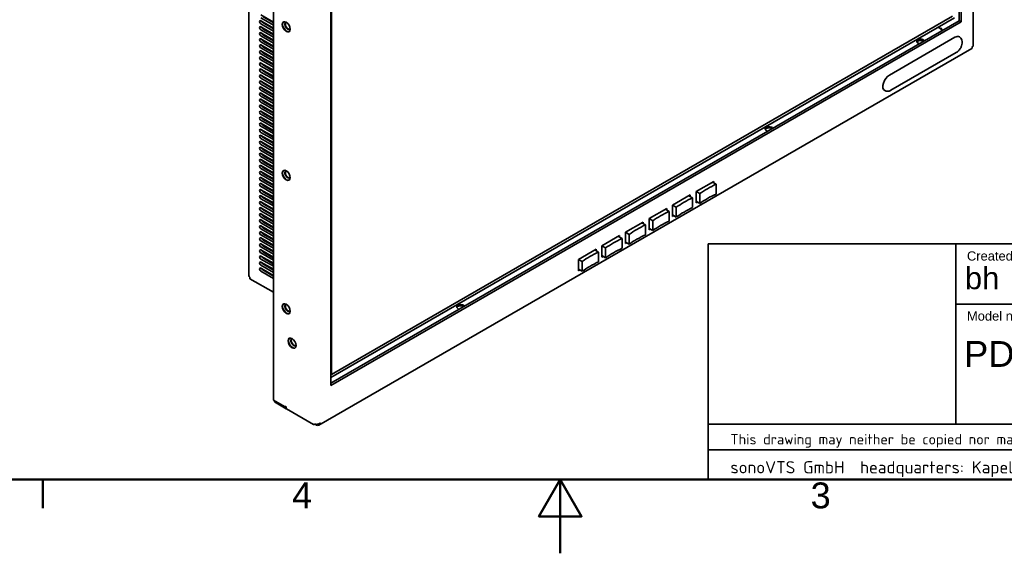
# Model space of a CAD drawing. Header units: millimetres. Extents: x 0 to 2100, y 0 to 1485.
# Tile 5 of 14: x 684 to 1350, y 0 to 361. Entities that reach past the tile are written whole.
import ezdxf

# ---------------------------------------------------------------- set-up
doc = ezdxf.new("R2010")
doc.units = ezdxf.units.MM
doc.header["$LTSCALE"] = 5
for name, color, linetype, lineweight in [('Rahmen_0', 7, 'Continuous', 50), ('Rahmen_2', 7, 'Continuous', 50), ('Sichtbare Kanten(ISO)', 7, 'Continuous', 35), ('Skizziergeometrie(ISO)', 7, 'Continuous', 35), ('Symbole(ISO)', 7, 'Continuous', 18)]:
    doc.layers.add(name, color=color, linetype=linetype, lineweight=lineweight)
doc.styles.add('Aktuell-BSI', font='arial.ttf')
doc.styles.add('Aktuell-ISO', font='arial.ttf')
doc.styles.add('Textstil28', font='arial.ttf')
doc.styles.add('Textstil29', font='arial.ttf')
doc.styles.add('Textstil9', font='arial.ttf')

# ---------------------------------------------------------------- blocks, each defined once
blk = doc.blocks.new('Ränder Standardrahmen')
at = {"layer": 'Rahmen_0'}
blk.add_line((140, 10), (140, 6.1), dxfattribs=at)
at = {"layer": 'Rahmen_0', "flags": 128}
for points in [[(10, 10), (10, 287), (410, 287), (410, 10), (10, 10)], [(210, 0), (210, 10), (207.11, 5), (212.89, 5), (210, 10)]]:
    blk.add_lwpolyline(points, dxfattribs=at)
at = {"layer": 'Rahmen_2', "char_height": 3.5, "attachment_point": 7, "style": 'Aktuell-BSI'}
for s, insert in [('4', (173.71, 6.1)), ('3', (243.86, 6.04))]:
    blk.add_mtext(s, dxfattribs=dict(at, insert=insert))
blk = doc.blocks.new('Schriftfelder Kundenansicht englisch')
at = {"layer": 'Skizziergeometrie(ISO)'}
for p, q in [((89.84, 95.82), (269.84, 95.82)), ((89.84, 95.82), (89.84, 63.94)), ((123.34, 95.82), (123.34, 71.44)), ((123.34, 87.69), (269.84, 87.69)), ((269.84, 71.44), (89.84, 71.44)), ((89.84, 67.94), (269.84, 67.94)), ((89.84, 63.94), (269.84, 63.94))]:
    blk.add_line(p, q, dxfattribs=at)
at = {"layer": 'Symbole(ISO)', "color": 7, "style": 'Aktuell-ISO'}
for s, insert, char_height, width, attachment_point in [('\\fArial|b0|i0;\\H1.2500;Created by:', (124.84, 94.82), 1.25, 31.1332, 1), ('\\fArial|b0|i0;\\H1.2500;Model name:', (124.84, 86.69), 1.25, 31.1332, 1), ('\\fISOCPEUR|b0|i0;\\H1.4000;This drawing may neither be copied nor made accessible to third parties without prior written approval of sonoVTS GmbH.', (92.84, 69.17), 1.4, 243.7378, 4)]:
    blk.add_mtext(s, dxfattribs=dict(at, insert=insert, char_height=char_height, width=width, attachment_point=attachment_point))
at = {"layer": 'Symbole(ISO)', "color": 7, "insert": (92.84, 65.34), "char_height": 1.65, "attachment_point": 4, "style": 'Aktuell-ISO'}
blk.add_mtext('\\fISOCPEUR|b0|i0;\\H1.6500;sonoVTS GmbH\\fISOCPEUR|b0|i0;\\H1.6500;  headquarters: Kapellenstrasse 11  85622 Feldkirchen         branch Hohenkammer: Am Königholz Ost 4  85411 Hohenkammer            www.sonovts.de', dxfattribs=at)
at = {"layer": 'Symbole(ISO)', "color": 7}
for tag, p, height, style in [('KONSTRUKTEUR_001', (124.56, 89.7), 3, 'Textstil28'), ('KONTROLLIERT_VON_001', (161.18, 89.7), 3, 'Textstil28'), ('KONTROLLDATUM_001', (197.63, 89.68), 3, 'Textstil28'), ('DATEINAME_001', (234.54, 89.61), 1.5, 'Textstil29'), ('Artikelnummer_001', (198.09, 81.05), 3.5, 'Textstil9'), ('BAUTEILNUMMER_001', (124.46, 79.18), 3.5, 'Textstil9'), ('costumers_view_001', (197.92, 73.45), 3, 'Textstil28')]:
    blk.add_attdef(tag, p, '', height=height, dxfattribs=dict(at, style=style))

msp = doc.modelspace()

# ---------------------------------------------------------------- linework, layer by layer
at = {"layer": 'Sichtbare Kanten(ISO)'}
for p, q in [((1329.29, 343.44), (1329.29, 657.33)), ((1319.86, 639.9), (1319.86, 360.46)), ((1321.18, 359.69), (1321.18, 640.67)), ((839.33, 454.87), (839.33, 187.95)), ((856.08, 103.62), (856.08, 417.87)), ((894.89, 394.55), (894.89, 113.57)), ((895.11, 121.15), (895.11, 393.96)), ((895.2, 393.91), (895.2, 121.1)), ((856.08, 359.59), (847.55, 364.51)), ((847.55, 362.47), (856.08, 357.55)), ((856.08, 355.51), (847.55, 360.43)), ((856.08, 359.08), (848.88, 363.24)), ((894.89, 118.98), (1316.68, 362.5)), ((1319.86, 360.46), (894.89, 115.1)), ((894.89, 113.57), (1321.18, 359.69)), ((895.2, 121.1), (1315.22, 363.6)), ((1319.86, 360.46), (1321.18, 359.69)), ((847.55, 358.39), (856.08, 353.47)), ((856.08, 351.42), (847.55, 356.35)), ((847.55, 354.31), (856.08, 349.38)), ((856.08, 355), (848.88, 359.16)), ((856.08, 350.91), (848.88, 355.07)), ((1306.92, 355.27), (1305.54, 356.07)), ((1307.5, 355.44), (1307.17, 355.25)), ((1307.92, 354.84), (1307.62, 354.66)), ((1307.93, 354.28), (1307.93, 354.79)), ((1308.71, 354.13), (1308.81, 354.08)), ((856.08, 347.34), (847.55, 352.27)), ((847.55, 350.22), (856.08, 345.3)), ((856.08, 343.26), (847.55, 348.18)), ((856.08, 346.83), (848.88, 350.99)), ((856.08, 342.75), (848.88, 346.91)), ((1316.76, 349.23), (1272.57, 323.71)), ((1319.98, 349.49), (1319.89, 349.54)), ((847.55, 346.14), (856.08, 341.22)), ((856.08, 339.18), (847.55, 344.1)), ((847.55, 342.06), (856.08, 337.14)), ((856.08, 335.09), (847.55, 340.02)), ((856.08, 338.67), (848.88, 342.83)), ((1328.31, 341.74), (886.68, 86.76)), ((847.55, 337.98), (856.08, 333.05)), ((856.08, 331.01), (847.55, 335.94)), ((847.55, 333.89), (856.08, 328.97)), ((856.08, 334.58), (848.88, 338.74)), ((856.08, 330.5), (848.88, 334.66)), ((1317.79, 338.88), (1273.6, 313.36)), ((856.08, 326.93), (847.55, 331.85)), ((847.55, 329.81), (856.08, 324.89)), ((856.08, 322.85), (847.55, 327.77)), ((856.08, 326.42), (848.88, 330.58)), ((856.08, 322.34), (848.88, 326.5)), ((847.55, 325.73), (856.08, 320.81)), ((856.08, 318.76), (847.55, 323.69)), ((847.55, 321.65), (856.08, 316.72)), ((856.08, 318.25), (848.88, 322.41)), ((856.08, 314.68), (847.55, 319.61)), ((847.55, 317.56), (856.08, 312.64)), ((856.08, 310.6), (847.55, 315.52)), ((847.55, 313.48), (856.08, 308.56)), ((856.08, 314.17), (848.88, 318.33)), ((856.08, 310.09), (848.88, 314.25)), ((1269.53, 313.15), (1269.45, 313.2)), ((856.08, 306.52), (847.55, 311.44)), ((847.55, 309.4), (856.08, 304.48)), ((856.08, 302.43), (847.55, 307.36)), ((856.08, 306.01), (848.88, 310.17)), ((847.55, 305.32), (856.08, 300.39)), ((856.08, 298.35), (847.55, 303.28)), ((847.55, 301.24), (856.08, 296.31)), ((856.08, 301.92), (848.88, 306.08)), ((856.08, 297.84), (848.88, 302)), ((856.08, 294.27), (847.55, 299.19)), ((847.55, 297.15), (856.08, 292.23)), ((856.08, 290.19), (847.55, 295.11)), ((847.55, 293.07), (856.08, 288.15)), ((856.08, 293.76), (848.88, 297.92)), ((856.08, 289.68), (848.88, 293.84)), ((856.08, 286.1), (847.55, 291.03)), ((847.55, 288.99), (856.08, 284.06)), ((856.08, 282.02), (847.55, 286.95)), ((856.08, 285.59), (848.88, 289.75)), ((847.55, 284.91), (856.08, 279.98)), ((856.08, 277.94), (847.55, 282.86)), ((847.55, 280.82), (856.08, 275.9)), ((856.08, 281.51), (848.88, 285.67)), ((856.08, 277.43), (848.88, 281.59)), ((856.08, 273.86), (847.55, 278.78)), ((847.55, 276.74), (856.08, 271.82)), ((856.08, 269.77), (847.55, 274.7)), ((856.08, 273.35), (848.88, 277.51)), ((856.08, 269.26), (848.88, 273.42)), ((847.55, 272.66), (856.08, 267.73)), ((856.08, 265.69), (847.55, 270.62)), ((847.55, 268.58), (856.08, 263.65)), ((856.08, 261.61), (847.55, 266.53)), ((856.08, 265.18), (848.88, 269.34)), ((847.55, 264.49), (856.08, 259.57)), ((856.08, 257.53), (847.55, 262.45)), ((847.55, 260.41), (856.08, 255.49)), ((856.08, 261.1), (848.88, 265.26)), ((856.08, 257.02), (848.88, 261.18)), ((856.08, 253.44), (847.55, 258.37)), ((847.55, 256.33), (856.08, 251.4)), ((856.08, 249.36), (847.55, 254.29)), ((856.08, 252.93), (848.88, 257.09)), ((847.55, 252.25), (856.08, 247.32)), ((856.08, 245.28), (847.55, 250.2)), ((847.55, 248.16), (856.08, 243.24)), ((856.08, 248.85), (848.88, 253.01)), ((856.08, 244.77), (848.88, 248.93)), ((1153.78, 251.76), (1141.84, 244.87)), ((1152.89, 251.25), (1155.37, 249.82)), ((1153.78, 250.74), (1153.78, 251.76)), ((1155.37, 249.82), (1155.37, 243.19)), ((856.08, 241.2), (847.55, 246.12)), ((847.55, 244.08), (856.08, 239.16)), ((856.08, 237.11), (847.55, 242.04)), ((847.55, 240), (856.08, 235.07)), ((856.08, 240.69), (848.88, 244.85)), ((856.08, 236.6), (848.88, 240.76)), ((1137.87, 242.57), (1125.93, 235.69)), ((1136.98, 242.06), (1139.46, 240.64)), ((1137.87, 241.55), (1137.87, 242.57)), ((1139.46, 240.64), (1139.46, 234)), ((1141.84, 244.87), (1141.84, 237.22)), ((1144.32, 243.44), (1141.84, 244.87)), ((1144.32, 236.81), (1144.32, 243.44)), ((856.08, 233.03), (847.55, 237.96)), ((847.55, 235.92), (856.08, 230.99)), ((856.08, 228.95), (847.55, 233.87)), ((856.08, 232.52), (848.88, 236.68)), ((1121.96, 233.39), (1110.02, 226.5)), ((1121.96, 232.37), (1121.96, 233.39)), ((1125.93, 235.69), (1125.93, 228.03)), ((1128.41, 234.26), (1125.93, 235.69)), ((1128.41, 227.62), (1128.41, 234.26)), ((1141.84, 238.24), (1144.32, 236.81)), ((1141.84, 237.22), (1142.73, 237.73)), ((847.55, 231.83), (856.08, 226.91)), ((856.08, 224.87), (847.55, 229.79)), ((847.55, 227.75), (856.08, 222.83)), ((856.08, 228.44), (848.88, 232.6)), ((856.08, 224.36), (848.88, 228.52)), ((1110.02, 226.5), (1110.02, 218.85)), ((1112.5, 225.07), (1110.02, 226.5)), ((1121.07, 232.88), (1123.55, 231.45)), ((1123.55, 231.45), (1123.55, 224.82)), ((1125.93, 229.05), (1128.41, 227.62)), ((1125.93, 228.03), (1126.82, 228.54)), ((856.08, 220.78), (847.55, 225.71)), ((847.55, 223.67), (856.08, 218.74)), ((856.08, 216.7), (847.55, 221.63)), ((856.08, 220.27), (848.88, 224.43)), ((856.08, 216.19), (848.88, 220.35)), ((1106.05, 224.2), (1094.11, 217.31)), ((1105.16, 223.69), (1107.64, 222.26)), ((1106.05, 223.18), (1106.05, 224.2)), ((1107.64, 222.26), (1107.64, 215.63)), ((1110.02, 219.87), (1112.5, 218.44)), ((1112.5, 218.44), (1112.5, 225.07)), ((847.55, 219.59), (856.08, 214.66)), ((856.08, 212.62), (847.55, 217.54)), ((847.55, 215.5), (856.08, 210.58)), ((856.08, 208.54), (847.55, 213.46)), ((856.08, 212.11), (848.88, 216.27)), ((1090.14, 215.02), (1078.2, 208.13)), ((1089.25, 214.51), (1091.73, 213.08)), ((1090.14, 214), (1090.14, 215.02)), ((1094.11, 217.31), (1094.11, 209.66)), ((1096.59, 215.89), (1094.11, 217.31)), ((1096.59, 209.25), (1096.59, 215.89)), ((1110.02, 218.85), (1110.91, 219.36)), ((847.55, 211.42), (856.08, 206.5)), ((856.08, 204.45), (847.55, 209.38)), ((847.55, 207.34), (856.08, 202.41)), ((856.08, 208.03), (848.88, 212.19)), ((856.08, 203.94), (848.88, 208.1)), ((1078.2, 208.13), (1078.2, 200.47)), ((1080.68, 206.7), (1078.2, 208.13)), ((1080.68, 200.07), (1080.68, 206.7)), ((1091.73, 213.08), (1091.73, 206.44)), ((1094.11, 210.68), (1096.59, 209.25)), ((1094.11, 209.66), (1095, 210.17)), ((856.08, 200.37), (847.55, 205.3)), ((847.55, 203.26), (856.08, 198.33)), ((856.08, 196.29), (847.55, 201.21)), ((856.08, 199.86), (848.88, 204.02)), ((856.08, 195.78), (848.88, 199.94)), ((1074.23, 205.83), (1062.29, 198.94)), ((1073.34, 205.32), (1075.82, 203.89)), ((1074.23, 204.81), (1074.23, 205.83)), ((1075.82, 203.89), (1075.82, 197.26)), ((1078.2, 201.49), (1080.68, 200.07)), ((1078.2, 200.47), (1079.09, 200.98)), ((847.55, 199.17), (856.08, 194.25)), ((856.08, 192.21), (847.55, 197.13)), ((847.55, 195.09), (856.08, 190.17)), ((856.08, 191.7), (848.88, 195.86)), ((1062.29, 198.94), (1062.29, 191.29)), ((1064.77, 197.51), (1062.29, 198.94)), ((1064.77, 190.88), (1064.77, 197.51)), ((840.1, 185.87), (840.1, 186.88)), ((856.08, 188.12), (847.55, 193.05)), ((847.55, 191.01), (856.08, 186.08)), ((856.08, 187.61), (848.88, 191.77)), ((1062.29, 192.31), (1064.77, 190.88)), ((1062.29, 191.29), (1063.18, 191.8)), ((856.08, 176.64), (840.1, 185.87)), ((895.11, 121.15), (895.2, 121.1)), ((863.56, 99.3), (856.08, 103.62)), ((856.75, 103.23), (856.75, 102.42)), ((856.75, 102.42), (864.7, 97.83)), ((864.14, 99.47), (863.81, 99.28)), ((864.57, 98.31), (864.57, 98.82)), ((883.13, 87.19), (864.92, 97.7)), ((883.63, 87.14), (884.18, 87.45)), ((884.13, 87.42), (885.21, 86.8)), ((885.21, 87.29), (885.21, 86.8)), ((885.96, 86.58), (885.64, 87.32)), ((885.73, 87.34), (885.96, 86.58)), ((885.96, 86.58), (885.86, 87.36)), ((886.27, 87.47), (886.68, 86.76)), ((886.68, 86.76), (886.41, 87.52)), ((886.87, 87.73), (887.25, 87.32)), ((887.54, 88.2), (887.59, 88.18))]:
    msp.add_line(p, q, dxfattribs=at)
for centre, major_axis, ratio, start_param, end_param in [((847.55, 359.41), (-0.63, 1.08), 0.57735, 5.497787, 8.63938), ((848.88, 360.18), (-0.63, 1.08), 0.57735, 1.308997, 2.356194), ((864.88, 356.45), (1.91, -3.3), 0.57735, 3.199585, 6.225193), ((847.55, 355.33), (-0.63, 1.08), 0.57735, 5.497787, 8.63938), ((848.88, 356.09), (-0.63, 1.08), 0.57735, 1.308997, 2.356194), ((865.67, 356.91), (-1.34, 2.33), 0.57735, 5.98792, 9.720043), ((865.98, 357.09), (1.34, -2.33), 0.57735, 3.256959, 6.167819), ((1306.92, 355.68), (0.25, -0.433), 0.57735, 5.497787, 6.684187), ((1307.57, 355), (-0.25, 0.433), 0.57735, 3.926991, 6.684187), ((1307.97, 354.46), (-0.5, 0), 0.57735, 5.497787, 8.254983), ((1308.28, 354.08), (0.25, -0.433), 0.57735, 3.926991, 4.18169), ((1308.36, 353.93), (-0.5, 0), 0.57735, 3.926991, 5.11339), ((847.55, 351.25), (-0.63, 1.08), 0.57735, 5.497787, 8.63938), ((847.55, 347.16), (-0.63, 1.08), 0.57735, 5.497787, 8.63938), ((848.88, 352.01), (-0.63, 1.08), 0.57735, 1.308997, 2.356194), ((848.88, 347.93), (-0.63, 1.08), 0.57735, 1.308997, 2.356194), ((1293.83, 346.4), (2.69, 0), 0.57735, 0.327727, 4.384662), ((1293.83, 346.04), (-2.69, 0), 0.57735, 3.644166, 6.167819), ((1293.83, 344.87), (3.81, 0), 0.57735, 0.966718, 2.310965), ((1293.83, 345.12), (-3.81, 0), 0.57735, 4.088194, 5.336584), ((1316.76, 344.13), (3.13, 5.41), 0.57735, 0, 0.785398), ((847.55, 343.08), (-0.63, 1.08), 0.57735, 5.497787, 8.63938), ((847.55, 339), (-0.63, 1.08), 0.57735, 5.497787, 8.63938), ((848.88, 343.85), (-0.63, 1.08), 0.57735, 1.308997, 2.356194), ((848.88, 339.76), (-0.63, 1.08), 0.57735, 1.308997, 2.356194), ((1326.82, 343.91), (-1.52, 2.15), 0.391979, 3.106512, 3.499211), ((1328.5, 342.76), (0.0221, 0.0383), 0.57735, 0, 3.141593), ((1326.62, 343.79), (-1.76, 2.01), 0.399383, 3.455583, 3.848282), ((1326.66, 343.87), (-2.62, 0.52), 0.399383, 2.434903, 2.827602), ((1326.66, 343.64), (-2.62, 0.23), 0.391979, 2.783974, 3.176673), ((847.55, 334.92), (-0.63, 1.08), 0.57735, 5.497787, 8.63938), ((848.88, 335.68), (-0.63, 1.08), 0.57735, 1.308997, 2.356194), ((847.55, 330.83), (-0.63, 1.08), 0.57735, 5.497787, 8.63938), ((847.55, 326.75), (-0.63, 1.08), 0.57735, 5.497787, 8.63938), ((848.88, 331.6), (-0.63, 1.08), 0.57735, 1.308997, 2.356194), ((848.88, 327.52), (-0.63, 1.08), 0.57735, 1.308997, 2.356194), ((847.55, 318.59), (-0.63, 1.08), 0.57735, 5.497787, 8.63938), ((847.55, 322.67), (-0.63, 1.08), 0.57735, 5.497787, 8.63938), ((848.88, 323.43), (-0.63, 1.08), 0.57735, 1.308997, 2.356194), ((1272.57, 318.61), (-3.13, -5.41), 0.57735, 3.926991, 6.283185), ((847.55, 314.5), (-0.63, 1.08), 0.57735, 5.497787, 8.63938), ((848.88, 319.35), (-0.63, 1.08), 0.57735, 1.308997, 2.356194), ((848.88, 315.27), (-0.63, 1.08), 0.57735, 1.308997, 2.356194), ((847.55, 310.42), (-0.63, 1.08), 0.57735, 5.497787, 8.63938), ((847.55, 306.34), (-0.63, 1.08), 0.57735, 5.497787, 8.63938), ((848.88, 311.19), (-0.63, 1.08), 0.57735, 1.308997, 2.356194), ((848.88, 307.1), (-0.63, 1.08), 0.57735, 1.308997, 2.356194), ((847.55, 302.26), (-0.63, 1.08), 0.57735, 5.497787, 8.63938), ((848.88, 303.02), (-0.63, 1.08), 0.57735, 1.308997, 2.356194), ((847.55, 298.17), (-0.63, 1.08), 0.57735, 5.497787, 8.63938), ((847.55, 294.09), (-0.63, 1.08), 0.57735, 5.497787, 8.63938), ((848.88, 298.94), (-0.63, 1.08), 0.57735, 1.308997, 2.356194), ((848.88, 294.86), (-0.63, 1.08), 0.57735, 1.308997, 2.356194), ((847.55, 290.01), (-0.63, 1.08), 0.57735, 5.497787, 8.63938), ((847.55, 285.93), (-0.63, 1.08), 0.57735, 5.497787, 8.63938), ((848.88, 290.77), (-0.63, 1.08), 0.57735, 1.308997, 2.356194), ((848.88, 286.69), (-0.63, 1.08), 0.57735, 1.308997, 2.356194), ((1191.3, 287.2), (2.69, 0), 0.57735, 0.327727, 4.384662), ((1191.3, 286.84), (-2.69, 0), 0.57735, 3.644166, 6.167819), ((1191.3, 285.67), (3.81, 0), 0.57735, 0.966718, 2.310965), ((1191.3, 285.93), (-3.81, 0), 0.57735, 4.088194, 5.336584), ((847.55, 281.84), (-0.63, 1.08), 0.57735, 5.497787, 8.63938), ((848.88, 282.61), (-0.63, 1.08), 0.57735, 1.308997, 2.356194), ((847.55, 277.76), (-0.63, 1.08), 0.57735, 5.497787, 8.63938), ((847.55, 273.68), (-0.63, 1.08), 0.57735, 5.497787, 8.63938), ((848.88, 278.53), (-0.63, 1.08), 0.57735, 1.308997, 2.356194), ((848.88, 274.44), (-0.63, 1.08), 0.57735, 1.308997, 2.356194), ((847.55, 269.6), (-0.63, 1.08), 0.57735, 5.497787, 8.63938), ((847.55, 265.51), (-0.63, 1.08), 0.57735, 5.497787, 8.63938), ((848.88, 270.36), (-0.63, 1.08), 0.57735, 1.308997, 2.356194), ((847.55, 261.43), (-0.63, 1.08), 0.57735, 5.497787, 8.63938), ((848.88, 266.28), (-0.63, 1.08), 0.57735, 1.308997, 2.356194), ((848.88, 262.2), (-0.63, 1.08), 0.57735, 1.308997, 2.356194), ((847.55, 257.35), (-0.63, 1.08), 0.57735, 5.497787, 8.63938), ((847.55, 253.27), (-0.63, 1.08), 0.57735, 5.497787, 8.63938), ((848.88, 258.11), (-0.63, 1.08), 0.57735, 1.308997, 2.356194), ((848.88, 254.03), (-0.63, 1.08), 0.57735, 1.308997, 2.356194), ((864.88, 255.92), (1.91, -3.3), 0.57735, 3.199585, 6.225193), ((865.67, 256.38), (-1.34, 2.33), 0.57735, 5.98792, 9.720043), ((865.98, 256.56), (1.34, -2.33), 0.57735, 3.256959, 6.167819), ((847.55, 249.18), (-0.63, 1.08), 0.57735, 5.497787, 8.63938), ((848.88, 249.95), (-0.63, 1.08), 0.57735, 1.308997, 2.356194), ((1207.26, 213.49), (-81.57, 0), 0.57735, 5.401861, 5.593714), ((847.55, 245.1), (-0.63, 1.08), 0.57735, 5.497787, 8.63938), ((847.55, 241.02), (-0.63, 1.08), 0.57735, 5.497787, 8.63938), ((848.88, 245.87), (-0.63, 1.08), 0.57735, 1.308997, 2.356194), ((848.88, 241.78), (-0.63, 1.08), 0.57735, 1.308997, 2.356194), ((1191.35, 204.3), (-81.57, 0), 0.57735, 5.401861, 5.593714), ((1207.26, 206.85), (81.57, 0), 0.57735, 2.260268, 2.452121), ((847.55, 236.94), (-0.63, 1.08), 0.57735, 5.497787, 8.63938), ((847.55, 232.85), (-0.63, 1.08), 0.57735, 5.497787, 8.63938), ((848.88, 237.7), (-0.63, 1.08), 0.57735, 1.308997, 2.356194), ((848.88, 233.62), (-0.63, 1.08), 0.57735, 1.308997, 2.356194), ((1191.35, 197.67), (81.57, 0), 0.57735, 2.260268, 2.452121), ((847.55, 228.77), (-0.63, 1.08), 0.57735, 5.497787, 8.63938), ((848.88, 229.54), (-0.63, 1.08), 0.57735, 1.308997, 2.356194), ((1175.44, 195.11), (-81.57, 0), 0.57735, 5.401861, 5.593714), ((847.55, 224.69), (-0.63, 1.08), 0.57735, 5.497787, 8.63938), ((847.55, 220.61), (-0.63, 1.08), 0.57735, 5.497787, 8.63938), ((848.88, 225.45), (-0.63, 1.08), 0.57735, 1.308997, 2.356194), ((848.88, 221.37), (-0.63, 1.08), 0.57735, 1.308997, 2.356194), ((1159.53, 185.93), (-81.57, 0), 0.57735, 5.401861, 5.593714), ((1175.44, 188.48), (81.57, 0), 0.57735, 2.260268, 2.452121), ((847.55, 216.52), (-0.63, 1.08), 0.57735, 5.497787, 8.63938), ((847.55, 212.44), (-0.63, 1.08), 0.57735, 5.497787, 8.63938), ((848.88, 217.29), (-0.63, 1.08), 0.57735, 1.308997, 2.356194), ((848.88, 213.21), (-0.63, 1.08), 0.57735, 1.308997, 2.356194), ((1159.53, 179.29), (81.57, 0), 0.57735, 2.260268, 2.452121), ((847.55, 208.36), (-0.63, 1.08), 0.57735, 5.497787, 8.63938), ((848.88, 209.12), (-0.63, 1.08), 0.57735, 1.308997, 2.356194), ((1143.62, 176.74), (-81.57, 0), 0.57735, 5.401861, 5.593714), ((1143.62, 170.11), (81.57, 0), 0.57735, 2.260268, 2.452121), ((847.55, 204.28), (-0.63, 1.08), 0.57735, 5.497787, 8.63938), ((847.55, 200.19), (-0.63, 1.08), 0.57735, 5.497787, 8.63938), ((848.88, 205.04), (-0.63, 1.08), 0.57735, 1.308997, 2.356194), ((848.88, 200.96), (-0.63, 1.08), 0.57735, 1.308997, 2.356194), ((1127.71, 167.56), (-81.57, 0), 0.57735, 5.401861, 5.593714), ((847.55, 196.11), (-0.63, 1.08), 0.57735, 5.497787, 8.63938), ((847.55, 192.03), (-0.63, 1.08), 0.57735, 5.497787, 8.63938), ((848.88, 196.88), (-0.63, 1.08), 0.57735, 1.308997, 2.356194), ((1127.71, 160.92), (81.57, 0), 0.57735, 2.260268, 2.452121), ((841.96, 187.95), (-2.62, 0), 0.57735, 0, 0.785398), ((848.88, 192.79), (-0.63, 1.08), 0.57735, 1.308997, 2.356194), ((864.88, 165.59), (1.91, -3.3), 0.57735, 3.199585, 6.225193), ((865.67, 166.05), (-1.34, 2.33), 0.57735, 5.98792, 9.720043), ((865.98, 166.23), (1.34, -2.33), 0.57735, 3.256959, 6.167819), ((982.7, 166.77), (2.69, 0), 0.57735, 0.327727, 4.384662), ((982.7, 166.41), (-2.69, 0), 0.57735, 3.644166, 6.167819), ((982.7, 165.24), (3.81, 0), 0.57735, 0.966718, 2.310965), ((982.7, 165.49), (-3.81, 0), 0.57735, 4.088194, 5.336584), ((868.86, 142.38), (1.91, -3.3), 0.57735, 3.199585, 6.225193), ((869.65, 142.83), (-1.34, 2.33), 0.57735, 5.98792, 9.720043), ((869.96, 143.01), (1.34, -2.33), 0.57735, 3.256959, 6.167819), ((863.56, 99.71), (0.25, -0.433), 0.57735, 5.497787, 6.684187), ((864.22, 99.02), (-0.25, 0.433), 0.57735, 3.926991, 6.684187), ((864.92, 98.11), (0.25, -0.433), 0.57735, 3.926991, 5.497787), ((865.06, 98.03), (-0.5, 0), 0.57735, 0.785398, 1.080544), ((883.13, 88), (0.5, -0.866), 0.57735, 5.497787, 7.068583), ((885.69, 88.67), (-2.62, -0.12), 0.543707, 0.76006, 1.152759), ((885.69, 88.84), (-2.61, -0.51), 0.562792, 1.068373, 1.461072), ((885.21, 88.95), (-1.43, 2.2), 0.609119, 2.324397, 2.717096), ((885.69, 89.04), (-2.58, -0.79), 0.618403, 1.383487, 1.776186), ((885.36, 89.04), (1.31, -2.27), 0.709495, 5.890486, 6.283185), ((885.54, 89.13), (0.9, -2.48), 0.750071, 0.13129, 0.523989), ((885.69, 89.28), (-2.55, -0.88), 0.702376, 1.72599, 2.118689), ((885.54, 89.13), (0.77, -2.54), 0.776761, 0.571302, 0.964001), ((887.57, 88.19), (0.0221, 0.0383), 0.57735, 4.712389, 7.853982)]:
    msp.add_ellipse(centre, major_axis=major_axis, ratio=ratio, start_param=start_param, end_param=end_param, dxfattribs=at)
for centre in [(864.66, 356.32), (864.66, 255.79), (864.66, 165.47), (868.64, 142.25)]:
    msp.add_ellipse(centre, major_axis=(-1.91, 3.3), ratio=0.57735, dxfattribs=at)
for points, knots in [([(1317.79, 338.88), (1318.34, 339.2), (1318.84, 339.6), (1319.76, 340.53), (1320.17, 341.07), (1320.88, 342.21), (1321.17, 342.82), (1321.6, 344.07), (1321.75, 344.71), (1321.85, 345.99), (1321.81, 346.64), (1321.49, 347.79), (1321.24, 348.31), (1320.61, 349.04), (1320.31, 349.3), (1319.98, 349.49)], [4.712389, 4.712389, 4.712389, 4.712389, 5.076812, 5.076812, 5.448487, 5.448487, 5.815215, 5.815215, 6.185062, 6.185062, 6.555966, 6.555966, 6.868672, 6.868672, 7.068583, 7.068583, 7.068583, 7.068583]), ([(1269.53, 313.15), (1269.8, 313), (1270.08, 312.88), (1270.65, 312.73), (1270.95, 312.69), (1271.52, 312.69), (1271.8, 312.72), (1272.35, 312.83), (1272.61, 312.91), (1273.12, 313.11), (1273.36, 313.23), (1273.6, 313.36)], [3.9269908, 3.9269908, 3.9269908, 3.9269908, 4.0840704, 4.0840704, 4.2411501, 4.2411501, 4.3982297, 4.3982297, 4.5553093, 4.5553093, 4.712389, 4.712389, 4.712389, 4.712389])]:
    msp.add_open_spline(points, degree=3, knots=knots, dxfattribs=at)

# ---------------------------------------------------------------- block references
at = {"xscale": 5, "yscale": 5, "zscale": 5}
msp.add_blockref('Ränder Standardrahmen', (0, 0), dxfattribs=at)
ref = msp.add_blockref('Schriftfelder Kundenansicht englisch', (700.82, -269.72), dxfattribs=dict(xscale=5, yscale=5, zscale=5))
ref.add_attrib('BAUTEILNUMMER_001', 'PDP 21.5W', (1323.11, 126.18), dxfattribs={"layer": 'Symbole(ISO)', "color": 7, "height": 17.5, "style": 'Textstil9'})
ref.add_attrib('KONSTRUKTEUR_001', 'bh', (1323.63, 178.76), dxfattribs={"layer": 'Symbole(ISO)', "color": 7, "height": 14.986, "style": 'Textstil28'})

doc.saveas('drawing.dxf')
